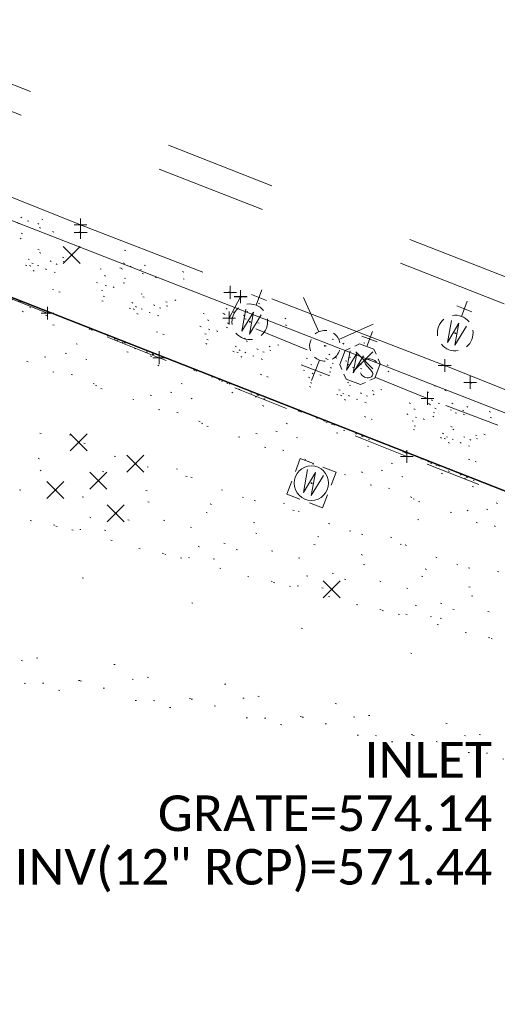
# Model space of a CAD drawing. Extents: x 413123 to 1465301, y 377724 to 504150.
# Tile 200 of 256: x 1464099 to 1464137, y 432821 to 432898. Entities that reach past the tile are written whole.
import ezdxf

# ---------------------------------------------------------------- set-up
doc = ezdxf.new("R2010")
doc.units = 0
doc.header["$MEASUREMENT"] = 0
for name, pattern in [('DGN Style 1', [8.732639, 0.01453, -8.718109]), ('DGN Style 3', [20.342255, 14.530182, -5.812073]), ('DGN Style 5', [10.171127, 4.359055, -5.812073]), ('ohcombex', [0])]:
    doc.linetypes.add(name, pattern=pattern)
for name, color, linetype, lineweight in [('DR_X_Storm_Sewer', 151, 'DGN Style 5', 0), ('DR_X_Text', 7, 'Continuous', 0), ('PV_X_Curb', 120, 'DGN Style 1', 0), ('PV_X_EOP', 7, 'DGN Style 3', 0), ('PV_X_Walk', 120, 'DGN Style 5', 0), ('SV_X_Random_Point (Construction)', 7, 'Continuous', 0), ('UT_X_Overhead_Combined', 30, 'ohcombex', 0), ('UT_X_Water_Cells', 133, 'Continuous', 0), ('UT_X_Water_Cells (Construction)', 133, 'Continuous', 0)]:
    doc.layers.add(name, color=color, linetype=linetype, lineweight=lineweight)
for name, color, linetype, lineweight, transparency in [('SV_Observation (Construction)', 97, 'DGN Style 1', 0, 0.9), ('SV_Setup (Construction)', 4, 'Continuous', 30, 0.9), ('SV_X_Shot_Marker (Construction)', 40, 'Continuous', 0, 0.5)]:
    doc.layers.add(name, color=color, linetype=linetype, lineweight=lineweight, transparency=transparency)
doc.styles.add('X_Straight-Normal LS 0.50', font='calibril.ttf', dxfattribs={"height": 0.14})
doc.styles.add('X_Straight-Normal LS 0.50_0', font='calibril.ttf')
doc.dimstyles.new('X_Dec-0  Masked  Straight', dxfattribs={"dimtxt": 0.14, "dimasz": 0.14, "dimexe": 0.07, "dimexo": 0.07, "dimgap": 0.07, "dimtad": 1, "dimdec": 0, "dimzin": 3, "dimdsep": 46, "dimtxsty": 'X_Straight-Normal LS 0.50_0', "dimcen": 0, "dimclrd": 7, "dimclre": 7, "dimaunit": 1, "dimadec": 4, "dimazin": 2, "dimtfac": 1, "dimtdec": 0, "dimtofl": 0, "dimtmove": 1, "dimatfit": 1, "dimfxl": 1, "dimtolj": 1, "dimtzin": 3, "dimlwd": 0, "dimlwe": 0, "dimarcsym": 0})

# ---------------------------------------------------------------- blocks, each defined once
blk = doc.blocks.new('WSS_9')
at = {"layer": 'UT_X_Water_Cells', "color": 133, "linetype": 'Continuous', "lineweight": 0}
for p, q in [((0, 0.0741), (0, 0.1376)), ((0.0318, 0.1058), (-0.0319, 0.1058)), ((0.0202, 0.0083), (0.0553, -0.0101))]:
    blk.add_line(p, q, dxfattribs=at)
at = {"layer": 'UT_X_Water_Cells', "color": 133, "linetype": 'Continuous', "lineweight": 0, "flags": 128}
for points in [[(-0.0588, 0.0448), (-0.0741, 0.0297), (-0.0741, -0.0296), (-0.059, -0.0447)], [(0.0448, 0.0588), (0.0296, 0.0741), (-0.0297, 0.0741), (-0.0448, 0.059)], [(0.0588, -0.0447), (0.074, -0.0296), (0.074, 0.0297), (0.0588, 0.0448)], [(-0.0554, 0.0355), (-0.0412, -0.0408), (-0.0272, 0.0355), (-0.013, -0.0408), (0.0013, 0.0355)], [(-0.045, -0.0587), (-0.0297, -0.074), (0.0296, -0.074), (0.0448, -0.0588)]]:
    blk.add_lwpolyline(points, dxfattribs=at)
at = {"layer": 'UT_X_Water_Cells', "color": 133, "linetype": 'Continuous', "lineweight": 0, "extrusion": (0, 0, -1)}
for centre, radius, start, end in [((-0.0277, 0.0195), 0.0135, 303.6324, 53.7413), ((-0.0388, -0.0047), 0.04, 61.3463, 118.6537), ((-0.0372, -0.0091), 0.0316, 235.6037, 316.3305), ((-0.0438, -0.0225), 0.017, 132.0642, 228.5117)]:
    blk.add_arc(centre, radius, start, end, dxfattribs=at)
at = {"layer": 'UT_X_Water_Cells (Construction)', "color": 133, "linetype": 'Continuous', "lineweight": 30}
blk.add_point((0, 0), dxfattribs=at)
blk = doc.blocks.new('X_354')
at = {"layer": 'SV_X_Random_Point (Construction)', "color": 7, "linetype": 'Continuous', "lineweight": 0, "transparency": 33554559}
for p, q in [((-0.0333, -0.0334), (0.0333, 0.0334)), ((-0.0333, 0.0334), (0.0333, -0.0334))]:
    blk.add_line(p, q, dxfattribs=at)
blk = doc.blocks.new('SVPT_1738')
at = {"layer": 'SV_X_Shot_Marker (Construction)', "transparency": 33554495}
for p, q in [((-0.025, 0), (0.025, 0)), ((0, 0.025), (0, -0.025))]:
    blk.add_line(p, q, dxfattribs=at)
blk.add_point((0, 0), dxfattribs=at)
blk = doc.blocks.new('SVPT_1739')
at = {"layer": 'SV_X_Shot_Marker (Construction)', "transparency": 33554495}
for p, q in [((-0.025, 0), (0.025, 0)), ((0, 0.025), (0, -0.025))]:
    blk.add_line(p, q, dxfattribs=at)
blk.add_point((0, 0), dxfattribs=at)
blk = doc.blocks.new('WGV_4')
at = {"layer": 'UT_X_Water_Cells', "color": 133, "linetype": 'Continuous', "lineweight": 0}
for p, q in [((0, 0.07), (0, 0.1336)), ((0.0317, 0.1018), (-0.0318, 0.1018))]:
    blk.add_line(p, q, dxfattribs=at)
at = {"layer": 'UT_X_Water_Cells', "color": 133, "linetype": 'Continuous', "lineweight": 0, "flags": 128}
blk.add_lwpolyline([(-0.0318, 0.041), (-0.0159, -0.0452), (0, 0.041), (0.016, -0.0452), (0.0318, 0.041)], dxfattribs=at)
at = {"layer": 'UT_X_Water_Cells', "color": 133, "linetype": 'Continuous', "lineweight": 0}
for start, end in [(60.0184, 120.0157), (330.0184, 29.9816), (239.9843, 299.9816)]:
    blk.add_arc((0, 0.0001), 0.07, start, end, dxfattribs=at)
at = {"layer": 'UT_X_Water_Cells', "color": 133, "linetype": 'Continuous', "lineweight": 0, "extrusion": (0, 0, -1)}
blk.add_arc((0, 0.0001), 0.07, 330.0184, 29.9816, dxfattribs=at)
at = {"layer": 'UT_X_Water_Cells (Construction)', "color": 133, "linetype": 'Continuous', "lineweight": 30}
blk.add_point((0, 0), dxfattribs=at)
blk = doc.blocks.new('WM_2')
at = {"layer": 'UT_X_Water_Cells', "color": 133, "linetype": 'Continuous', "lineweight": 0, "flags": 128}
for points in [[(-0.02, 0.075), (-0.075, 0.075), (-0.075, 0.02)], [(-0.0333, 0.045), (-0.0167, -0.045), (0, 0.045), (0.0167, -0.045), (0.0333, 0.045)], [(0.075, 0.02), (0.075, 0.075), (0.02, 0.075)], [(-0.075, -0.02), (-0.075, -0.075), (-0.02, -0.075)], [(0.02, -0.075), (0.075, -0.075), (0.075, -0.02)]]:
    blk.add_lwpolyline(points, dxfattribs=at)
at = {"layer": 'UT_X_Water_Cells', "color": 133, "linetype": 'Continuous', "lineweight": 0}
blk.add_circle((0, 0), 0.0675, dxfattribs=at)
at = {"layer": 'UT_X_Water_Cells (Construction)', "color": 133, "linetype": 'Continuous', "lineweight": 30}
blk.add_point((0, 0), dxfattribs=at)
blk = doc.blocks.new('SVPT_1740')
at = {"layer": 'SV_X_Shot_Marker (Construction)', "transparency": 33554495}
for p, q in [((-0.025, 0), (0.025, 0)), ((0, 0.025), (0, -0.025))]:
    blk.add_line(p, q, dxfattribs=at)
blk.add_point((0, 0), dxfattribs=at)
blk = doc.blocks.new('SVPT_1741')
at = {"layer": 'SV_X_Shot_Marker (Construction)', "transparency": 33554495}
for p, q in [((-0.025, 0), (0.025, 0)), ((0, 0.025), (0, -0.025))]:
    blk.add_line(p, q, dxfattribs=at)
blk.add_point((0, 0), dxfattribs=at)
blk = doc.blocks.new('X_355')
at = {"layer": 'SV_X_Random_Point (Construction)', "color": 7, "linetype": 'Continuous', "lineweight": 0, "transparency": 33554559}
for p, q in [((-0.0333, -0.0334), (0.0333, 0.0334)), ((-0.0333, 0.0334), (0.0333, -0.0334))]:
    blk.add_line(p, q, dxfattribs=at)
blk = doc.blocks.new('X_356')
at = {"layer": 'SV_X_Random_Point (Construction)', "color": 7, "linetype": 'Continuous', "lineweight": 0, "transparency": 33554559}
for p, q in [((-0.0333, -0.0334), (0.0333, 0.0334)), ((-0.0333, 0.0334), (0.0333, -0.0334))]:
    blk.add_line(p, q, dxfattribs=at)
blk = doc.blocks.new('X_357')
at = {"layer": 'SV_X_Random_Point (Construction)', "color": 7, "linetype": 'Continuous', "lineweight": 0, "transparency": 33554559}
for p, q in [((-0.0333, -0.0334), (0.0333, 0.0334)), ((-0.0333, 0.0334), (0.0333, -0.0334))]:
    blk.add_line(p, q, dxfattribs=at)
blk = doc.blocks.new('X_358')
at = {"layer": 'SV_X_Random_Point (Construction)', "color": 7, "linetype": 'Continuous', "lineweight": 0, "transparency": 33554559}
for p, q in [((-0.0333, -0.0334), (0.0333, 0.0334)), ((-0.0333, 0.0334), (0.0333, -0.0334))]:
    blk.add_line(p, q, dxfattribs=at)
blk = doc.blocks.new('X_359')
at = {"layer": 'SV_X_Random_Point (Construction)', "color": 7, "linetype": 'Continuous', "lineweight": 0, "transparency": 33554559}
for p, q in [((-0.0333, -0.0334), (0.0333, 0.0334)), ((-0.0333, 0.0334), (0.0333, -0.0334))]:
    blk.add_line(p, q, dxfattribs=at)
blk = doc.blocks.new('X_360')
at = {"layer": 'SV_X_Random_Point (Construction)', "color": 7, "linetype": 'Continuous', "lineweight": 0, "transparency": 33554559}
for p, q in [((-0.0333, -0.0334), (0.0333, 0.0334)), ((-0.0333, 0.0334), (0.0333, -0.0334))]:
    blk.add_line(p, q, dxfattribs=at)
blk = doc.blocks.new('SVPT_1742')
at = {"layer": 'SV_X_Shot_Marker (Construction)', "transparency": 33554495}
for p, q in [((-0.025, 0), (0.025, 0)), ((0, 0.025), (0, -0.025))]:
    blk.add_line(p, q, dxfattribs=at)
blk.add_point((0, 0), dxfattribs=at)
blk = doc.blocks.new('WGV_5')
at = {"layer": 'UT_X_Water_Cells', "color": 133, "linetype": 'Continuous', "lineweight": 0}
for p, q in [((0, 0.07), (0, 0.1336)), ((0.0318, 0.1018), (-0.0318, 0.1018))]:
    blk.add_line(p, q, dxfattribs=at)
at = {"layer": 'UT_X_Water_Cells', "color": 133, "linetype": 'Continuous', "lineweight": 0, "flags": 128}
blk.add_lwpolyline([(-0.0318, 0.041), (-0.0159, -0.0452), (0, 0.041), (0.016, -0.0452), (0.0318, 0.041)], dxfattribs=at)
at = {"layer": 'UT_X_Water_Cells', "color": 133, "linetype": 'Continuous', "lineweight": 0}
for start, end in [(60.0184, 120.0157), (330.0184, 29.9816), (239.9843, 299.9816)]:
    blk.add_arc((0, 0.0001), 0.07, start, end, dxfattribs=at)
at = {"layer": 'UT_X_Water_Cells', "color": 133, "linetype": 'Continuous', "lineweight": 0, "extrusion": (0, 0, -1)}
blk.add_arc((0, 0.0001), 0.07, 330.0184, 29.9816, dxfattribs=at)
at = {"layer": 'UT_X_Water_Cells (Construction)', "color": 133, "linetype": 'Continuous', "lineweight": 30}
blk.add_point((0, 0), dxfattribs=at)
blk = doc.blocks.new('SVPT_1743')
at = {"layer": 'SV_X_Shot_Marker (Construction)', "transparency": 33554495}
for p, q in [((0, 0.025), (0, -0.025)), ((-0.025, 0), (0.025, 0))]:
    blk.add_line(p, q, dxfattribs=at)
blk.add_point((0, 0), dxfattribs=at)
blk = doc.blocks.new('SVPT_1744')
at = {"layer": 'SV_X_Shot_Marker (Construction)', "transparency": 33554495}
for p, q in [((-0.025, 0), (0.025, 0)), ((0, 0.025), (0, -0.025))]:
    blk.add_line(p, q, dxfattribs=at)
blk.add_point((0, 0), dxfattribs=at)
blk = doc.blocks.new('SVPT_1745')
at = {"layer": 'SV_X_Shot_Marker (Construction)', "transparency": 33554495}
for p, q in [((-0.025, 0), (0.025, 0)), ((0, 0.025), (0, -0.025))]:
    blk.add_line(p, q, dxfattribs=at)
blk.add_point((0, 0), dxfattribs=at)
blk = doc.blocks.new('SVPT_1746')
at = {"layer": 'SV_X_Shot_Marker (Construction)', "transparency": 33554495}
for p, q in [((-0.025, 0), (0.025, 0)), ((0, 0.025), (0, -0.025))]:
    blk.add_line(p, q, dxfattribs=at)
blk.add_point((0, 0), dxfattribs=at)
blk = doc.blocks.new('X_361')
at = {"layer": 'SV_X_Random_Point (Construction)', "color": 7, "linetype": 'Continuous', "lineweight": 0, "transparency": 33554559}
for p, q in [((-0.0333, -0.0334), (0.0333, 0.0334)), ((-0.0333, 0.0334), (0.0333, -0.0334))]:
    blk.add_line(p, q, dxfattribs=at)
blk = doc.blocks.new('SVPT_1747')
at = {"layer": 'SV_X_Shot_Marker (Construction)', "transparency": 33554495}
for p, q in [((-0.025, 0), (0.025, 0)), ((0, 0.025), (0, -0.025))]:
    blk.add_line(p, q, dxfattribs=at)
blk.add_point((0, 0), dxfattribs=at)
blk = doc.blocks.new('SVPT_1748')
at = {"layer": 'SV_X_Shot_Marker (Construction)', "transparency": 33554495}
for p, q in [((-0.025, 0), (0.025, 0)), ((0, 0.025), (0, -0.025))]:
    blk.add_line(p, q, dxfattribs=at)
blk.add_point((0, 0), dxfattribs=at)
blk = doc.blocks.new('SVPT_1749')
at = {"layer": 'SV_X_Shot_Marker (Construction)', "transparency": 33554495}
for p, q in [((-0.025, 0), (0.025, 0)), ((0, 0.025), (0, -0.025))]:
    blk.add_line(p, q, dxfattribs=at)
blk.add_point((0, 0), dxfattribs=at)
blk = doc.blocks.new('FH_6')
at = {"layer": 'UT_X_Water_Cells', "color": 133, "linetype": 'Continuous', "lineweight": 0}
for p, q in [((-0.0001, 0.0602), (-0.0001, 0.1462)), ((0.0599, 0.1032), (-0.0601, 0.1032)), ((-0.0423, -0.0424), (-0.1463, -0.1463)), ((0.0422, -0.0424), (0.1462, -0.1463))]:
    blk.add_line(p, q, dxfattribs=at)
for start, end in [(68.1395, 112.038), (140.021, 184.0629), (356.0165, 39.9889), (211.8788, 255.8479), (283.8239, 329.9097)]:
    blk.add_arc((0, 0), 0.06, start, end, dxfattribs=at)
at = {"layer": 'UT_X_Water_Cells (Construction)', "color": 133, "linetype": 'Continuous', "lineweight": 30}
blk.add_point((0, 0), dxfattribs=at)
blk.add_point((0, 0), dxfattribs=at)

msp = doc.modelspace()

# ---------------------------------------------------------------- linework, layer by layer
at = {"layer": 'DR_X_Storm_Sewer', "ltscale": 2}
for p, q in [((1463883.648, 432976.733, 574.738), (1464250.204, 432833.648, 574.738)), ((1463882.921, 432974.87, 574.738), (1464249.477, 432831.785, 574.738))]:
    msp.add_line(p, q, dxfattribs=at)
at = {"layer": 'PV_X_Curb'}
msp.add_polyline3d([(1464242.036, 432827.604, 574.129), (1464238.61, 432828.942, 574.172), (1464237.717, 432829.379, 573.963), (1464233.924, 432830.827, 574.003), (1464232.749, 432831.211, 574.403), (1464221.55, 432835.404, 574.446), (1464220.302, 432835.998, 574.265), (1464198.973, 432844.153, 574.368), (1464174.799, 432853.491, 574.367), (1464170.498, 432855.167, 574.342), (1464169.088, 432855.601, 574.598), (1464159.207, 432859.555, 574.615), (1464134.737, 432869.354, 574.545), (1464116.716, 432876.08, 574.616), (1464115.886, 432876.429, 574.418), (1464104.158, 432881.13, 574.405), (1464085.837, 432888.361, 574.478), (1464083.876, 432889.21, 574.992), (1464075.061, 432892.491, 574.967), (1464065.893, 432888.878, 574.592)], dxfattribs=at)
at = {"layer": 'PV_X_EOP'}
msp.add_polyline3d([(1464242.298, 432828.138, 573.774), (1464221.764, 432835.931, 574.18), (1464199.16, 432844.659, 574.275), (1464174.943, 432853.955, 574.329), (1464162.332, 432858.939, 574.189), (1464162.884, 432860.363, 574.323), (1464160.359, 432861.393, 574.29), (1464159.707, 432859.917, 574.148), (1464132.732, 432870.68, 574.275), (1464104.139, 432881.72, 574.338), (1464085.014, 432889.407, 574.545), (1464075.282, 432893.055, 574.639), (1464065.4, 432889.142, 574.512), (1464063.222, 432886.528, 574.395), (1464061.596, 432886.979, 574.379), (1464053.789, 432872.57, 574.303), (1464044.99, 432855.176, 573.879)], dxfattribs=at)
at = {"layer": 'PV_X_Walk'}
for points in [[(1464239.753, 432820.566, 574.228), (1464217.811, 432829.042, 574.535), (1464195.22, 432837.909, 574.67), (1464173.527, 432846.334, 574.726), (1464154.381, 432854.011, 574.595), (1464129.761, 432863.551, 574.65), (1464110.322, 432871.301, 574.761), (1464101.565, 432874.803, 574.901), (1464081.595, 432882.664, 575), (1464072.746, 432886.235, 575.025), (1464066.016, 432888.851, 574.599), (1464065.893, 432888.878, 574.592)], [(1464169.036, 432855.622, 574.598), (1464168.321, 432853.83, 574.752), (1464155.886, 432858.705, 574.589), (1464131.377, 432868.112, 574.634), (1464115.814, 432874.415, 574.527), (1464116.706, 432876.084, 574.631)]]:
    msp.add_polyline3d(points, dxfattribs=at)
at = {"layer": 'SV_Observation (Construction)', "transparency": 33554434}
for p, q in [((1463904.422, 432952.275, 574.614), (1464226.055, 432826.078, 574.5)), ((1464226.077, 432826.07, 574.48), (1463904.445, 432952.266, 574.65)), ((1464226.076, 432826.07, 574.484), (1463904.445, 432952.266, 574.65)), ((1464226.065, 432826.074, 574.462), (1463904.445, 432952.266, 574.65)), ((1463975.692, 432930.393, 574.711), (1464226.055, 432826.078, 574.5)), ((1463975.439, 432929.669, 574.769), (1464226.055, 432826.078, 574.5)), ((1463973.449, 432925.013, 574.723), (1464226.055, 432826.078, 574.5)), ((1463973.456, 432925.092, 574.827), (1464226.055, 432826.078, 574.5)), ((1463995.519, 432924.595, 574.536), (1464226.055, 432826.078, 574.5)), ((1463995.033, 432922.823, 574.583), (1464226.055, 432826.078, 574.5)), ((1463994.32, 432922.6, 574.794), (1464226.055, 432826.078, 574.5)), ((1463994.526, 432922.029, 574.774), (1464226.055, 432826.078, 574.5)), ((1463970.578, 432917.541, 574.697), (1464226.055, 432826.078, 574.5)), ((1463992.651, 432917.526, 574.904), (1464226.055, 432826.078, 574.5)), ((1464010.612, 432916.615, 574.577), (1464226.055, 432826.078, 574.5)), ((1463975.346, 432915.413, 574.259), (1464226.055, 432826.078, 574.5)), ((1464010.266, 432915.822, 574.76), (1464226.055, 432826.078, 574.5)), ((1464021.727, 432913.548, 574.829), (1464226.055, 432826.078, 574.5)), ((1464021.755, 432914.058, 574.573), (1464226.055, 432826.078, 574.5)), ((1464008.259, 432911.386, 574.903), (1464226.055, 432826.078, 574.5)), ((1463989.443, 432910.27, 574.147), (1464226.055, 432826.078, 574.5)), ((1464044.394, 432906.913, 574.209), (1464226.055, 432826.078, 574.5)), ((1464035.257, 432905.963, 574.873), (1464226.055, 432826.078, 574.5)), ((1464041.228, 432905.64, 574.583), (1464226.055, 432826.078, 574.5)), ((1464042.714, 432905.106, 574.527), (1464226.055, 432826.078, 574.5)), ((1464042.714, 432905.106, 574.527), (1464226.055, 432826.078, 574.5)), ((1464042.885, 432905.66, 574.28), (1464226.055, 432826.078, 574.5)), ((1464042.885, 432905.66, 574.28), (1464226.055, 432826.078, 574.5)), ((1464005.487, 432904.879, 574.386), (1464226.055, 432826.078, 574.5)), ((1464040.446, 432904.737, 574.574), (1464226.055, 432826.078, 574.5)), ((1464041.143, 432904.52, 574.572), (1464226.055, 432826.078, 574.5)), ((1464040.749, 432903.921, 574.585), (1464226.055, 432826.078, 574.5)), ((1464044.952, 432903.027, 574.386), (1464226.055, 432826.078, 574.5)), ((1464045.419, 432902.79, 574.356), (1464226.055, 432826.078, 574.5)), ((1464049.051, 432902.846, 574.442), (1464226.055, 432826.078, 574.5)), ((1464033.511, 432901.452, 574.928), (1464226.055, 432826.078, 574.5)), ((1464044.779, 432899.957, 574.504), (1464226.055, 432826.078, 574.5)), ((1464044.779, 432899.957, 574.504), (1464226.055, 432826.078, 574.5)), ((1464045.295, 432899.782, 574.481), (1464226.055, 432826.078, 574.5)), ((1464045.295, 432899.782, 574.481), (1464226.055, 432826.078, 574.5)), ((1464039.298, 432899.226, 574.757), (1464226.055, 432826.078, 574.5)), ((1464043.607, 432897.476, 574.684), (1464226.055, 432826.078, 574.5)), ((1464043.896, 432897.053, 574.6), (1464226.055, 432826.078, 574.5)), ((1464044.12, 432897.312, 574.544), (1464226.055, 432826.078, 574.5)), ((1464030.582, 432895.769, 574.811), (1464226.055, 432826.078, 574.5)), ((1464035.022, 432895.448, 574.667), (1464226.055, 432826.078, 574.5)), ((1464075.282, 432893.055, 574.639), (1464226.055, 432826.078, 574.5)), ((1464075.282, 432893.055, 574.639), (1464226.055, 432826.078, 574.5)), ((1464074.96, 432892.563, 574.975), (1464226.055, 432826.078, 574.5)), ((1464075.061, 432892.491, 574.967), (1464226.055, 432826.078, 574.5)), ((1464075.061, 432892.491, 574.967), (1464226.055, 432826.078, 574.5)), ((1464068.862, 432891.886, 574.514), (1464226.055, 432826.078, 574.5)), ((1464069.534, 432891.649, 574.557), (1464226.055, 432826.078, 574.5)), ((1464074.252, 432890.658, 574.981), (1464226.055, 432826.078, 574.5)), ((1464065.4, 432889.142, 574.512), (1464226.055, 432826.078, 574.5)), ((1464065.4, 432889.142, 574.512), (1464226.055, 432826.078, 574.5)), ((1464065.893, 432888.878, 574.592), (1464226.055, 432826.078, 574.5)), ((1464065.893, 432888.878, 574.592), (1464226.055, 432826.078, 574.5)), ((1464066.016, 432888.851, 574.599), (1464226.055, 432826.078, 574.5)), ((1464083.876, 432889.21, 574.992), (1464226.055, 432826.078, 574.5)), ((1464085.014, 432889.407, 574.545), (1464226.055, 432826.078, 574.5)), ((1464067.303, 432888.08, 574.611), (1464226.055, 432826.078, 574.5)), ((1464084.802, 432888.649, 574.819), (1464226.055, 432826.078, 574.5)), ((1464085.837, 432888.361, 574.478), (1464226.055, 432826.078, 574.5)), ((1464021.468, 432887.867, 574.597), (1464226.055, 432826.078, 574.5)), ((1464061.596, 432886.979, 574.379), (1464226.055, 432826.078, 574.5)), ((1464063.222, 432886.528, 574.395), (1464226.055, 432826.078, 574.5)), ((1464084.591, 432886.742, 574.913), (1464226.055, 432826.078, 574.5)), ((1464024.77, 432886.075, 574.653), (1464226.055, 432826.078, 574.5)), ((1464072.746, 432886.235, 575.025), (1464226.055, 432826.078, 574.5)), ((1464074.143, 432885.525, 574.969), (1464226.055, 432826.078, 574.5)), ((1464024.765, 432884.632, 574.627), (1464226.055, 432826.078, 574.5)), ((1464070.815, 432884.899, 575.109), (1464226.055, 432826.078, 574.5)), ((1464074.893, 432884.482, 583.763), (1464226.055, 432826.078, 574.5)), ((1464077.291, 432883.391, 583.742), (1464226.055, 432826.078, 574.5)), ((1464081.595, 432882.664, 575), (1464226.055, 432826.078, 574.5)), ((1464068.734, 432882.001, 575.175), (1464226.055, 432826.078, 574.5)), ((1464104.139, 432881.72, 574.338), (1464226.055, 432826.078, 574.5)), ((1464104.158, 432881.13, 574.405), (1464226.055, 432826.078, 574.5)), ((1464018.101, 432879.883, 574.634), (1464226.055, 432826.078, 574.5)), ((1464018.745, 432880.051, 574.704), (1464226.055, 432826.078, 574.5)), ((1464021.16, 432879.057, 574.415), (1464226.055, 432826.078, 574.5)), ((1464103.457, 432879.352, 574.747), (1464226.055, 432826.078, 574.5)), ((1464029.298, 432878.01, 574.383), (1464226.055, 432826.078, 574.5)), ((1464033.734, 432875.86, 574.363), (1464226.055, 432826.078, 574.5)), ((1464033.918, 432875.735, 574.135), (1464226.055, 432826.078, 574.5)), ((1464067.311, 432875.956, 575.115), (1464226.055, 432826.078, 574.5)), ((1464115.886, 432876.429, 574.418), (1464226.055, 432826.078, 574.5)), ((1464116.713, 432876.097, 574.632), (1464226.055, 432826.078, 574.5)), ((1464116.716, 432876.08, 574.616), (1464226.055, 432826.078, 574.5)), ((1464070.784, 432875.238, 583.784), (1464226.055, 432826.078, 574.5)), ((1464073.14, 432874.156, 583.745), (1464226.055, 432826.078, 574.5)), ((1464101.565, 432874.803, 574.901), (1464226.055, 432826.078, 574.5)), ((1464115.814, 432874.415, 574.527), (1464226.055, 432826.078, 574.5)), ((1464018.332, 432873.752, 574.434), (1464226.055, 432826.078, 574.5)), ((1464117.432, 432874.119, 574.744), (1464226.055, 432826.078, 574.5)), ((1464078.071, 432873.298, 575.184), (1464226.055, 432826.078, 574.5)), ((1464133.559, 432873.233, 574.273), (1464226.055, 432826.078, 574.5)), ((1464053.789, 432872.57, 574.303), (1464226.055, 432826.078, 574.5)), ((1464061.847, 432872.345, 574.634), (1464226.055, 432826.078, 574.5)), ((1464123.327, 432872.235, 576.95), (1464226.055, 432826.078, 574.5)), ((1464110.322, 432871.301, 574.761), (1464226.055, 432826.078, 574.5)), ((1464126.431, 432871.098, 574.769), (1464226.055, 432826.078, 574.5)), ((1464065.354, 432870.287, 575.143), (1464226.055, 432826.078, 574.5)), ((1464126.086, 432870.784, 574.738), (1464226.055, 432826.078, 574.5)), ((1464132.732, 432870.68, 574.275), (1464226.055, 432826.078, 574.5)), ((1464134.737, 432869.354, 574.545), (1464226.055, 432826.078, 574.5)), ((1464131.377, 432868.112, 574.634), (1464226.055, 432826.078, 574.5)), ((1464066.037, 432867.346, 575.303), (1464226.055, 432826.078, 574.5)), ((1464011.264, 432864.179, 574.758), (1464226.055, 432826.078, 574.5)), ((1464104.008, 432864.655, 574.946), (1464226.055, 432826.078, 574.5)), ((1464129.761, 432863.551, 574.65), (1464226.055, 432826.078, 574.5)), ((1464013.795, 432862.753, 574.397), (1464226.055, 432826.078, 574.5)), ((1464108.44, 432862.992, 574.926), (1464226.055, 432826.078, 574.5)), ((1464105.543, 432861.644, 574.641), (1464226.055, 432826.078, 574.5)), ((1464122.27, 432861.457, 574.691), (1464226.055, 432826.078, 574.5)), ((1464021.253, 432860.815, 574.069), (1464226.055, 432826.078, 574.5)), ((1464102.168, 432860.929, 574.962), (1464226.055, 432826.078, 574.5)), ((1464025.66, 432858.76, 574.064), (1464226.055, 432826.078, 574.5)), ((1464025.802, 432858.696, 573.695), (1464226.055, 432826.078, 574.5)), ((1464106.91, 432859.098, 574.89), (1464226.055, 432826.078, 574.5)), ((1464044.99, 432855.176, 573.879), (1464226.055, 432826.078, 574.5)), ((1464048.898, 432854.007, 573.922), (1464226.055, 432826.078, 574.5)), ((1464056.158, 432852.555, 574.922), (1464226.055, 432826.078, 574.5)), ((1464123.85, 432853.12, 574.875), (1464226.055, 432826.078, 574.5)), ((1464058.855, 432851.96, 575.301), (1464226.055, 432826.078, 574.5))]:
    msp.add_line(p, q, dxfattribs=at)
at = {"layer": 'SV_Setup (Construction)', "transparency": 33554434}
for p, q in [((1464226.055, 432826.078, 574.5), (1463904.445, 432952.266, 574.65)), ((1463904.445, 432952.266, 574.65), (1464226.055, 432826.078, 574.5)), ((1463904.445, 432952.266, 574.65), (1464226.055, 432826.078, 574.5))]:
    msp.add_line(p, q, dxfattribs=at)
at = {"layer": 'UT_X_Overhead_Combined'}
msp.add_polyline3d([(1463521.618, 433109.096, 572.722), (1463700.82, 433038.717, 573.509), (1463832.37, 432986.487, 574.76), (1463906.396, 432957.755, 574.481), (1464041.143, 432904.52, 574.572), (1464141.355, 432865.46, 574.742), (1464245.189, 432825.184, 574.047)], dxfattribs=at)

# ---------------------------------------------------------------- block references
at = {"layer": 'SV_X_Random_Point (Construction)', "color": 7, "linetype": 'Continuous', "lineweight": 0, "transparency": 33554559, "xscale": 20, "yscale": 20, "zscale": 20}
for name, p in [('X_361', (1464103.457, 432879.352, 574.747)), ('X_354', (1464126.431, 432871.098, 574.769)), ('X_357', (1464104.008, 432864.655, 574.946)), ('X_358', (1464108.44, 432862.992, 574.926)), ('X_360', (1464105.543, 432861.644, 574.641)), ('X_356', (1464102.168, 432860.929, 574.962)), ('X_359', (1464106.91, 432859.098, 574.89)), ('X_355', (1464123.85, 432853.12, 574.875))]:
    msp.add_blockref(name, p, dxfattribs=at)
at = {"layer": 'SV_X_Shot_Marker (Construction)', "transparency": 33554495, "xscale": 20, "yscale": 20, "zscale": 20}
for name, p in [('SVPT_1748', (1464104.139, 432881.72, 574.338)), ('SVPT_1747', (1464104.158, 432881.13, 574.405)), ('SVPT_1746', (1464115.886, 432876.429, 574.418)), ('SVPT_1744', (1464116.713, 432876.097, 574.632)), ('SVPT_1745', (1464116.716, 432876.08, 574.616)), ('SVPT_1749', (1464101.565, 432874.803, 574.901)), ('SVPT_1743', (1464115.814, 432874.415, 574.527)), ('SVPT_1742', (1464110.322, 432871.301, 574.761)), ('SVPT_1738', (1464132.732, 432870.68, 574.275)), ('SVPT_1739', (1464134.737, 432869.354, 574.545)), ('SVPT_1740', (1464131.377, 432868.112, 574.634)), ('SVPT_1741', (1464129.761, 432863.551, 574.65))]:
    msp.add_blockref(name, p, dxfattribs=at)
at = {"layer": 'UT_X_Water_Cells', "color": 133, "linetype": 'Continuous', "lineweight": 0, "xscale": 20, "yscale": 20, "zscale": 20}
for name, p, rotation in [('WGV_5', (1464117.432, 432874.119, 574.744), 339.2153055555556), ('FH_6', (1464123.327, 432872.235, 576.95), 159.0650277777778), ('WGV_4', (1464133.559, 432873.233, 574.273), 339.2153055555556), ('WM_2', (1464122.27, 432861.457, 574.691), 339.2153055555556)]:
    msp.add_blockref(name, p, dxfattribs=dict(at, rotation=rotation))
at = {"layer": 'UT_X_Water_Cells', "color": 133, "linetype": 'Continuous', "lineweight": 30, "xscale": 20, "yscale": 20, "zscale": 20, "rotation": 339.2153055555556}
msp.add_blockref('WSS_9', (1464126.086, 432870.784, 574.738), dxfattribs=at)

# ---------------------------------------------------------------- texts
at = {"layer": 'DR_X_Text', "color": 7, "linetype": 'Continuous', "lineweight": 0, "insert": (1464136.453, 432841.154), "char_height": 2.79999, "attachment_point": 3, "line_spacing_factor": 0.9, "style": 'X_Straight-Normal LS 0.50'}
msp.add_mtext('INLET\\PGRATE=574.14\\PINV(12" RCP)=571.44', dxfattribs=at)

# ---------------------------------------------------------------- leaders
at = {"layer": 'DR_X_Text', "color": 7, "linetype": 'Continuous', "lineweight": 0, "annotation_type": 0, "has_hookline": 1, "hookline_direction": 1, "text_width": 36.969}
msp.add_leader([(1464160.301, 432857.576), (1464137.993, 432831.112), (1464137.853, 432831.112)], dimstyle='X_Dec-0  Masked  Straight', override={"dimscale": 0, "dimtxt": 0.14, "dimasz": 0.14, "dimtad": 0}, dxfattribs=at)

doc.saveas('drawing.dxf')
